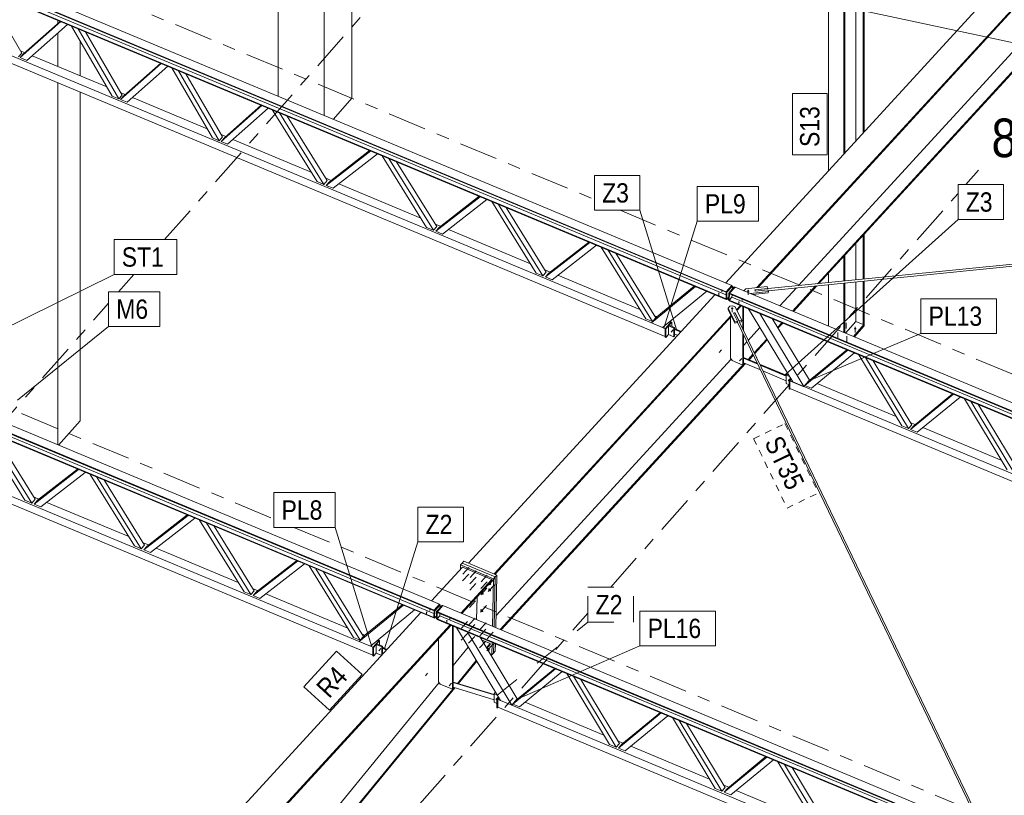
# Model space of a CAD drawing. Header units: millimetres. Extents: x -698 to 216, y -34 to 576.
# Tile 31 of 88: x -510 to -434, y 430 to 490. Entities that reach past the tile are written whole.
import ezdxf

# ---------------------------------------------------------------- set-up
doc = ezdxf.new("R2010")
doc.units = ezdxf.units.MM
for name, pattern in [('XKITLINE00', [0]), ('XKITLINE02', [4, 2, -2]), ('XKITLINE03', [6, 3, -1, 1, -1]), ('XKITLINE04', [3, 0.5, -0.5, 0.5, -0.5, 0.5, -0.5])]:
    doc.linetypes.add(name, pattern=pattern)
for name, color, linetype, lineweight in [('Element', 2, 'Continuous', 0), ('Spoina', 1, 'Continuous', 0), ('Znak elementu', 2, 'Continuous', 0), ('Śruba', 3, 'Continuous', 0)]:
    doc.layers.add(name, color=color, linetype=linetype, lineweight=lineweight)
doc.styles.add('ARIAL', font='ARIAL.TTF')

msp = doc.modelspace()

# ---------------------------------------------------------------- hatches: boundary and pattern name
at = {"layer": 'Śruba'}
for points in [[(-456.052, 468.972), (-456.063, 468.975), (-456.073, 468.979), (-456.082, 468.984), (-456.089, 468.99), (-456.094, 468.997), (-456.097, 469.004), (-456.098, 469.012), (-456.097, 469.019), (-456.093, 469.027), (-456.088, 469.033), (-456.08, 469.039), (-456.071, 469.044), (-456.061, 469.047), (-456.05, 469.049), (-456.039, 469.049), (-456.027, 469.048), (-456.017, 469.046), (-456.007, 469.042), (-455.998, 469.037), (-455.991, 469.031), (-455.985, 469.024), (-455.982, 469.017), (-455.981, 469.009), (-455.983, 469.002), (-455.986, 468.994), (-455.992, 468.988), (-455.999, 468.982), (-456.008, 468.977), (-456.018, 468.974), (-456.029, 468.972), (-456.041, 468.971)], [(-453.768, 469.166), (-453.777, 469.167), (-453.786, 469.169), (-453.794, 469.171), (-453.802, 469.174), (-453.81, 469.177), (-453.817, 469.181), (-453.824, 469.185), (-453.83, 469.189), (-453.835, 469.194), (-453.839, 469.2), (-453.843, 469.205), (-453.846, 469.211), (-453.848, 469.217), (-453.849, 469.223), (-453.85, 469.229), (-453.849, 469.235), (-453.848, 469.241), (-453.845, 469.246), (-453.842, 469.252), (-453.838, 469.257), (-453.833, 469.262), (-453.828, 469.267), (-453.822, 469.271), (-453.815, 469.275), (-453.808, 469.279), (-453.8, 469.282), (-453.792, 469.284), (-453.783, 469.286), (-453.775, 469.287), (-453.766, 469.288), (-453.757, 469.288), (-453.748, 469.288), (-453.739, 469.286), (-453.73, 469.285), (-453.722, 469.283), (-453.714, 469.28), (-453.706, 469.277), (-453.699, 469.273), (-453.692, 469.269), (-453.686, 469.264), (-453.681, 469.259), (-453.677, 469.254), (-453.673, 469.248), (-453.67, 469.243), (-453.668, 469.237), (-453.667, 469.231), (-453.666, 469.225), (-453.667, 469.219), (-453.668, 469.213), (-453.671, 469.207), (-453.674, 469.201), (-453.678, 469.196), (-453.683, 469.191), (-453.688, 469.186), (-453.694, 469.182), (-453.701, 469.178), (-453.708, 469.175), (-453.716, 469.172), (-453.724, 469.169), (-453.733, 469.168), (-453.741, 469.166), (-453.75, 469.166), (-453.759, 469.165)], [(-454.485, 468.318), (-454.495, 468.32), (-454.505, 468.324), (-454.514, 468.329), (-454.521, 468.335), (-454.527, 468.342), (-454.53, 468.349), (-454.531, 468.357), (-454.529, 468.365), (-454.526, 468.372), (-454.52, 468.379), (-454.513, 468.384), (-454.504, 468.389), (-454.494, 468.392), (-454.483, 468.394), (-454.471, 468.395), (-454.46, 468.394), (-454.449, 468.391), (-454.439, 468.388), (-454.43, 468.382), (-454.423, 468.376), (-454.418, 468.37), (-454.415, 468.362), (-454.414, 468.355), (-454.415, 468.347), (-454.419, 468.34), (-454.424, 468.333), (-454.432, 468.327), (-454.441, 468.323), (-454.451, 468.319), (-454.462, 468.317), (-454.473, 468.317)], [(-455.01, 467.817), (-455.019, 467.818), (-455.028, 467.82), (-455.036, 467.822), (-455.045, 467.825), (-455.052, 467.828), (-455.059, 467.832), (-455.066, 467.836), (-455.072, 467.841), (-455.077, 467.846), (-455.082, 467.851), (-455.085, 467.857), (-455.088, 467.862), (-455.09, 467.868), (-455.091, 467.874), (-455.092, 467.88), (-455.091, 467.886), (-455.09, 467.892), (-455.087, 467.898), (-455.084, 467.904), (-455.08, 467.909), (-455.076, 467.914), (-455.07, 467.919), (-455.064, 467.923), (-455.057, 467.927), (-455.05, 467.93), (-455.042, 467.933), (-455.034, 467.936), (-455.025, 467.937), (-455.017, 467.939), (-455.008, 467.939), (-454.999, 467.939), (-454.99, 467.939), (-454.981, 467.938), (-454.972, 467.936), (-454.964, 467.934), (-454.956, 467.931), (-454.948, 467.928), (-454.941, 467.924), (-454.934, 467.92), (-454.928, 467.916), (-454.923, 467.911), (-454.919, 467.905), (-454.915, 467.9), (-454.912, 467.894), (-454.91, 467.888), (-454.909, 467.882), (-454.909, 467.876), (-454.909, 467.87), (-454.911, 467.864), (-454.913, 467.858), (-454.916, 467.853), (-454.92, 467.848), (-454.925, 467.842), (-454.93, 467.838), (-454.936, 467.833), (-454.943, 467.83), (-454.95, 467.826), (-454.958, 467.823), (-454.966, 467.821), (-454.975, 467.819), (-454.984, 467.818), (-454.993, 467.817), (-455.002, 467.817)], [(-459.674, 466.105), (-459.667, 466.097), (-459.662, 466.087), (-459.658, 466.078), (-459.657, 466.069), (-459.657, 466.061), (-459.659, 466.054), (-459.662, 466.048), (-459.668, 466.043), (-459.675, 466.04), (-459.683, 466.039), (-459.692, 466.04), (-459.702, 466.042), (-459.712, 466.046), (-459.721, 466.052), (-459.73, 466.059), (-459.738, 466.067), (-459.745, 466.076), (-459.75, 466.085), (-459.754, 466.094), (-459.756, 466.103), (-459.756, 466.112), (-459.754, 466.119), (-459.75, 466.125), (-459.744, 466.129), (-459.738, 466.132), (-459.729, 466.133), (-459.72, 466.133), (-459.711, 466.13), (-459.701, 466.126), (-459.691, 466.12), (-459.682, 466.113)], [(-445.45, 466.233), (-445.459, 466.234), (-445.467, 466.236), (-445.476, 466.238), (-445.484, 466.241), (-445.492, 466.244), (-445.499, 466.247), (-445.506, 466.252), (-445.512, 466.256), (-445.517, 466.261), (-445.522, 466.267), (-445.526, 466.272), (-445.529, 466.278), (-445.531, 466.284), (-445.532, 466.29), (-445.533, 466.296), (-445.532, 466.302), (-445.531, 466.309), (-445.529, 466.315), (-445.526, 466.32), (-445.522, 466.326), (-445.517, 466.331), (-445.512, 466.336), (-445.506, 466.341), (-445.499, 466.345), (-445.492, 466.349), (-445.484, 466.352), (-445.476, 466.355), (-445.467, 466.357), (-445.459, 466.358), (-445.45, 466.359), (-445.441, 466.359), (-445.432, 466.359), (-445.423, 466.358), (-445.414, 466.357), (-445.406, 466.355), (-445.398, 466.352), (-445.39, 466.349), (-445.383, 466.345), (-445.376, 466.341), (-445.37, 466.336), (-445.365, 466.331), (-445.36, 466.326), (-445.356, 466.32), (-445.353, 466.315), (-445.351, 466.309), (-445.35, 466.302), (-445.349, 466.296), (-445.35, 466.29), (-445.351, 466.284), (-445.353, 466.278), (-445.356, 466.272), (-445.36, 466.267), (-445.365, 466.261), (-445.37, 466.256), (-445.376, 466.252), (-445.383, 466.247), (-445.39, 466.244), (-445.398, 466.241), (-445.406, 466.238), (-445.414, 466.236), (-445.423, 466.234), (-445.432, 466.233), (-445.441, 466.233)], [(-454.349, 463.877), (-454.342, 463.868), (-454.337, 463.859), (-454.333, 463.849), (-454.331, 463.841), (-454.331, 463.832), (-454.333, 463.825), (-454.337, 463.819), (-454.343, 463.814), (-454.35, 463.812), (-454.358, 463.81), (-454.367, 463.811), (-454.376, 463.814), (-454.386, 463.818), (-454.396, 463.823), (-454.405, 463.83), (-454.413, 463.838), (-454.42, 463.847), (-454.425, 463.856), (-454.429, 463.866), (-454.431, 463.875), (-454.43, 463.883), (-454.428, 463.89), (-454.425, 463.896), (-454.419, 463.901), (-454.412, 463.904), (-454.404, 463.905), (-454.395, 463.904), (-454.385, 463.902), (-454.376, 463.897), (-454.366, 463.892), (-454.357, 463.885)], [(-450.585, 462.309), (-450.578, 462.3), (-450.573, 462.291), (-450.569, 462.282), (-450.568, 462.273), (-450.568, 462.265), (-450.57, 462.257), (-450.574, 462.251), (-450.579, 462.247), (-450.586, 462.244), (-450.594, 462.243), (-450.603, 462.243), (-450.613, 462.246), (-450.623, 462.25), (-450.632, 462.256), (-450.641, 462.263), (-450.649, 462.271), (-450.656, 462.28), (-450.662, 462.289), (-450.665, 462.298), (-450.667, 462.307), (-450.667, 462.315), (-450.665, 462.322), (-450.661, 462.328), (-450.656, 462.333), (-450.649, 462.336), (-450.64, 462.337), (-450.631, 462.336), (-450.622, 462.334), (-450.612, 462.33), (-450.602, 462.324), (-450.593, 462.317)], [(-473.778, 446.06), (-473.769, 446.05), (-473.761, 446.04), (-473.754, 446.029), (-473.748, 446.019), (-473.742, 446.008), (-473.738, 445.997), (-473.735, 445.987), (-473.732, 445.976), (-473.731, 445.966), (-473.731, 445.956), (-473.732, 445.947), (-473.734, 445.938), (-473.737, 445.93), (-473.742, 445.922), (-473.747, 445.916), (-473.753, 445.91), (-473.76, 445.905), (-473.768, 445.901), (-473.776, 445.898), (-473.786, 445.896), (-473.795, 445.896), (-473.806, 445.896), (-473.816, 445.897), (-473.827, 445.9), (-473.839, 445.903), (-473.85, 445.908), (-473.861, 445.913), (-473.872, 445.919), (-473.883, 445.926), (-473.893, 445.934), (-473.903, 445.943), (-473.912, 445.952), (-473.921, 445.961), (-473.929, 445.972), (-473.936, 445.982), (-473.942, 445.993), (-473.948, 446.003), (-473.952, 446.014), (-473.955, 446.025), (-473.958, 446.035), (-473.959, 446.046), (-473.959, 446.055), (-473.958, 446.065), (-473.956, 446.074), (-473.953, 446.082), (-473.949, 446.089), (-473.943, 446.096), (-473.937, 446.102), (-473.93, 446.106), (-473.922, 446.11), (-473.914, 446.113), (-473.905, 446.115), (-473.895, 446.116), (-473.884, 446.115), (-473.874, 446.114), (-473.863, 446.112), (-473.852, 446.108), (-473.84, 446.104), (-473.829, 446.098), (-473.818, 446.092), (-473.808, 446.085), (-473.797, 446.077), (-473.787, 446.069)], [(-473.767, 446.555), (-473.758, 446.546), (-473.75, 446.535), (-473.743, 446.525), (-473.737, 446.514), (-473.732, 446.504), (-473.727, 446.493), (-473.724, 446.482), (-473.722, 446.472), (-473.72, 446.461), (-473.72, 446.452), (-473.721, 446.442), (-473.723, 446.433), (-473.727, 446.425), (-473.731, 446.418), (-473.736, 446.411), (-473.742, 446.405), (-473.749, 446.401), (-473.757, 446.397), (-473.766, 446.394), (-473.775, 446.392), (-473.785, 446.391), (-473.795, 446.392), (-473.806, 446.393), (-473.817, 446.395), (-473.828, 446.399), (-473.839, 446.403), (-473.85, 446.409), (-473.861, 446.415), (-473.872, 446.422), (-473.882, 446.43), (-473.892, 446.438), (-473.901, 446.447), (-473.91, 446.457), (-473.918, 446.467), (-473.925, 446.478), (-473.932, 446.488), (-473.937, 446.499), (-473.941, 446.51), (-473.945, 446.52), (-473.947, 446.531), (-473.948, 446.541), (-473.948, 446.551), (-473.947, 446.56), (-473.945, 446.569), (-473.942, 446.577), (-473.938, 446.585), (-473.933, 446.591), (-473.926, 446.597), (-473.919, 446.602), (-473.912, 446.606), (-473.903, 446.609), (-473.894, 446.61), (-473.884, 446.611), (-473.874, 446.611), (-473.863, 446.61), (-473.852, 446.607), (-473.841, 446.604), (-473.83, 446.599), (-473.818, 446.594), (-473.808, 446.588), (-473.797, 446.581), (-473.786, 446.573), (-473.776, 446.564)], [(-474.359, 445.802), (-474.35, 445.792), (-474.342, 445.782), (-474.335, 445.772), (-474.329, 445.761), (-474.323, 445.75), (-474.319, 445.74), (-474.316, 445.729), (-474.313, 445.718), (-474.312, 445.708), (-474.312, 445.698), (-474.313, 445.689), (-474.315, 445.68), (-474.318, 445.672), (-474.322, 445.665), (-474.328, 445.658), (-474.334, 445.652), (-474.341, 445.647), (-474.349, 445.644), (-474.357, 445.641), (-474.366, 445.639), (-474.376, 445.638), (-474.387, 445.638), (-474.397, 445.64), (-474.408, 445.642), (-474.419, 445.646), (-474.431, 445.65), (-474.442, 445.655), (-474.453, 445.662), (-474.463, 445.669), (-474.474, 445.677), (-474.484, 445.685), (-474.493, 445.694), (-474.502, 445.704), (-474.51, 445.714), (-474.517, 445.724), (-474.523, 445.735), (-474.529, 445.746), (-474.533, 445.757), (-474.536, 445.767), (-474.538, 445.778), (-474.54, 445.788), (-474.54, 445.798), (-474.539, 445.807), (-474.537, 445.816), (-474.534, 445.824), (-474.529, 445.832), (-474.524, 445.838), (-474.518, 445.844), (-474.511, 445.849), (-474.503, 445.853), (-474.495, 445.855), (-474.485, 445.857), (-474.475, 445.858), (-474.465, 445.858), (-474.454, 445.856), (-474.444, 445.854), (-474.432, 445.851), (-474.421, 445.846), (-474.41, 445.841), (-474.399, 445.835), (-474.388, 445.828), (-474.378, 445.82), (-474.368, 445.811)], [(-474.388, 444.451), (-474.379, 444.442), (-474.372, 444.432), (-474.364, 444.421), (-474.358, 444.411), (-474.353, 444.4), (-474.348, 444.389), (-474.345, 444.378), (-474.343, 444.368), (-474.342, 444.358), (-474.341, 444.348), (-474.342, 444.338), (-474.345, 444.33), (-474.348, 444.321), (-474.352, 444.314), (-474.357, 444.307), (-474.363, 444.302), (-474.37, 444.297), (-474.378, 444.293), (-474.387, 444.29), (-474.396, 444.288), (-474.406, 444.288), (-474.416, 444.288), (-474.427, 444.289), (-474.438, 444.292), (-474.449, 444.295), (-474.46, 444.3), (-474.471, 444.305), (-474.482, 444.311), (-474.493, 444.318), (-474.503, 444.326), (-474.513, 444.335), (-474.522, 444.344), (-474.531, 444.353), (-474.539, 444.363), (-474.546, 444.374), (-474.553, 444.384), (-474.558, 444.395), (-474.562, 444.406), (-474.566, 444.417), (-474.568, 444.427), (-474.569, 444.437), (-474.569, 444.447), (-474.568, 444.457), (-474.566, 444.466), (-474.563, 444.474), (-474.559, 444.481), (-474.554, 444.488), (-474.547, 444.493), (-474.54, 444.498), (-474.533, 444.502), (-474.524, 444.505), (-474.515, 444.507), (-474.505, 444.508), (-474.495, 444.507), (-474.484, 444.506), (-474.473, 444.503), (-474.462, 444.5), (-474.451, 444.496), (-474.44, 444.49), (-474.429, 444.484), (-474.418, 444.477), (-474.407, 444.469), (-474.398, 444.461)], [(-478.748, 444.212), (-478.759, 444.215), (-478.769, 444.218), (-478.778, 444.223), (-478.785, 444.23), (-478.79, 444.236), (-478.793, 444.244), (-478.794, 444.251), (-478.793, 444.259), (-478.79, 444.266), (-478.784, 444.273), (-478.777, 444.279), (-478.768, 444.283), (-478.758, 444.287), (-478.747, 444.289), (-478.735, 444.289), (-478.724, 444.288), (-478.713, 444.286), (-478.703, 444.282), (-478.694, 444.277), (-478.687, 444.271), (-478.682, 444.264), (-478.679, 444.256), (-478.678, 444.249), (-478.679, 444.241), (-478.682, 444.234), (-478.688, 444.227), (-478.695, 444.222), (-478.704, 444.217), (-478.714, 444.214), (-478.725, 444.212), (-478.737, 444.211)], [(-477.181, 443.557), (-477.192, 443.56), (-477.202, 443.564), (-477.21, 443.569), (-477.218, 443.575), (-477.223, 443.582), (-477.226, 443.589), (-477.227, 443.597), (-477.226, 443.604), (-477.222, 443.612), (-477.217, 443.618), (-477.209, 443.624), (-477.2, 443.629), (-477.19, 443.632), (-477.179, 443.634), (-477.168, 443.634), (-477.156, 443.633), (-477.146, 443.631), (-477.136, 443.627), (-477.127, 443.622), (-477.12, 443.616), (-477.114, 443.609), (-477.111, 443.602), (-477.11, 443.594), (-477.112, 443.587), (-477.115, 443.579), (-477.121, 443.573), (-477.128, 443.567), (-477.137, 443.562), (-477.147, 443.559), (-477.158, 443.557), (-477.169, 443.556)], [(-473.879, 441.438), (-473.87, 441.428), (-473.862, 441.418), (-473.855, 441.408), (-473.849, 441.397), (-473.843, 441.386), (-473.839, 441.376), (-473.836, 441.365), (-473.833, 441.354), (-473.832, 441.344), (-473.832, 441.334), (-473.833, 441.325), (-473.835, 441.316), (-473.838, 441.308), (-473.843, 441.301), (-473.848, 441.294), (-473.854, 441.288), (-473.861, 441.283), (-473.869, 441.28), (-473.877, 441.277), (-473.887, 441.275), (-473.896, 441.274), (-473.907, 441.274), (-473.917, 441.276), (-473.928, 441.278), (-473.939, 441.282), (-473.951, 441.286), (-473.962, 441.291), (-473.973, 441.298), (-473.983, 441.305), (-473.994, 441.312), (-474.004, 441.321), (-474.013, 441.33), (-474.022, 441.34), (-474.03, 441.35), (-474.037, 441.36), (-474.043, 441.371), (-474.049, 441.382), (-474.053, 441.392), (-474.056, 441.403), (-474.059, 441.414), (-474.06, 441.424), (-474.06, 441.434), (-474.059, 441.443), (-474.057, 441.452), (-474.054, 441.46), (-474.049, 441.468), (-474.044, 441.474), (-474.038, 441.48), (-474.031, 441.485), (-474.023, 441.489), (-474.015, 441.491), (-474.005, 441.493), (-473.996, 441.494), (-473.985, 441.494), (-473.975, 441.492), (-473.964, 441.49), (-473.953, 441.487), (-473.941, 441.482), (-473.93, 441.477), (-473.919, 441.471), (-473.908, 441.463), (-473.898, 441.456), (-473.888, 441.447)], [(-482.371, 441.345), (-482.364, 441.336), (-482.358, 441.327), (-482.355, 441.318), (-482.353, 441.309), (-482.353, 441.301), (-482.355, 441.293), (-482.359, 441.287), (-482.364, 441.283), (-482.371, 441.28), (-482.379, 441.279), (-482.389, 441.279), (-482.398, 441.282), (-482.408, 441.286), (-482.417, 441.292), (-482.426, 441.299), (-482.435, 441.307), (-482.441, 441.316), (-482.447, 441.325), (-482.45, 441.334), (-482.452, 441.343), (-482.452, 441.351), (-482.45, 441.358), (-482.446, 441.365), (-482.441, 441.369), (-482.434, 441.372), (-482.426, 441.373), (-482.417, 441.372), (-482.407, 441.37), (-482.397, 441.366), (-482.388, 441.36), (-482.379, 441.353)], [(-476.903, 438.64), (-476.896, 438.631), (-476.891, 438.622), (-476.887, 438.612), (-476.885, 438.604), (-476.885, 438.595), (-476.887, 438.588), (-476.891, 438.582), (-476.896, 438.577), (-476.903, 438.575), (-476.912, 438.573), (-476.921, 438.574), (-476.93, 438.577), (-476.94, 438.581), (-476.95, 438.586), (-476.959, 438.593), (-476.967, 438.601), (-476.974, 438.61), (-476.979, 438.619), (-476.983, 438.629), (-476.984, 438.638), (-476.984, 438.646), (-476.982, 438.653), (-476.979, 438.659), (-476.973, 438.664), (-476.966, 438.667), (-476.958, 438.668), (-476.949, 438.667), (-476.939, 438.665), (-476.929, 438.66), (-476.92, 438.655), (-476.911, 438.648)], [(-473.282, 437.549), (-473.275, 437.54), (-473.269, 437.531), (-473.266, 437.521), (-473.264, 437.512), (-473.264, 437.504), (-473.266, 437.497), (-473.27, 437.491), (-473.275, 437.486), (-473.282, 437.483), (-473.291, 437.482), (-473.3, 437.483), (-473.309, 437.485), (-473.319, 437.49), (-473.329, 437.495), (-473.338, 437.502), (-473.346, 437.51), (-473.353, 437.519), (-473.358, 437.528), (-473.362, 437.538), (-473.363, 437.546), (-473.363, 437.555), (-473.361, 437.562), (-473.357, 437.568), (-473.352, 437.573), (-473.345, 437.576), (-473.337, 437.577), (-473.328, 437.576), (-473.318, 437.573), (-473.308, 437.569), (-473.299, 437.564), (-473.29, 437.557)]]:
    msp.add_hatch(color=256, dxfattribs=at).paths.add_polyline_path(points, flags=17)

# ---------------------------------------------------------------- linework, layer by layer
at = {"layer": 'Element', "linetype": 'XKITLINE00', "lineweight": 0}
for p, q in [((-490.272, 484.368), (-490.272, 512.48)), ((-486.71, 482.88), (-486.71, 510.993)), ((-484.548, 484.209), (-484.548, 510.09)), ((-532.211, 501.184), (-455.468, 469.129)), ((-532.21, 501.234), (-455.467, 469.178)), ((-531.778, 501.705), (-455.035, 469.649)), ((-532.222, 500.689), (-455.479, 468.633)), ((-531.075, 500.519), (-455.473, 468.94)), ((-531.24, 500.228), (-455.48, 468.583)), ((-447.527, 478.566), (-447.527, 494.626)), ((-527.069, 493.626), (-460.21, 465.699)), ((-525.974, 493.773), (-461.274, 466.748)), ((-455.519, 469.852), (-433.654, 493.691)), ((-446.315, 479.886), (-446.315, 494.12)), ((-446.261, 479.946), (-446.261, 494.097)), ((-445.391, 480.894), (-445.391, 493.734)), ((-444.814, 481.523), (-444.814, 493.493)), ((-444.759, 481.583), (-444.759, 493.47)), ((-453.091, 469.492), (-431.659, 492.858)), ((-452.993, 469.501), (-431.595, 492.831)), ((-513.051, 492.631), (-510.199, 487.721)), ((-510.312, 487.365), (-507.151, 490.167)), ((-510.053, 487.66), (-507.201, 490.187)), ((-506.641, 489.954), (-509.802, 487.152)), ((-507.397, 490.014), (-507.397, 490.269)), ((-503.169, 484.382), (-506.33, 489.824)), ((-502.659, 484.169), (-505.82, 489.611)), ((-507.397, 486.685), (-507.397, 489.284)), ((-505.252, 489.373), (-502.4, 484.463)), ((-505.667, 485.962), (-505.667, 488.683)), ((-449.849, 469.651), (-432.39, 488.69)), ((-448.362, 469.801), (-431.341, 488.361)), ((-448.265, 469.811), (-431.277, 488.335)), ((-510.199, 487.721), (-510.458, 487.426)), ((-510.312, 487.365), (-510.053, 487.66)), ((-509.802, 487.152), (-510.312, 487.365)), ((-510.302, 487.898), (-509.95, 487.751)), ((-509.39, 487.517), (-503.581, 485.091)), ((-502.513, 484.108), (-499.352, 486.909)), ((-502.254, 484.402), (-499.402, 486.93)), ((-498.842, 486.696), (-502.003, 483.895)), ((-495.37, 481.124), (-498.531, 486.566)), ((-494.86, 480.911), (-498.021, 486.353)), ((-497.453, 486.116), (-494.601, 481.205)), ((-507.397, 457.28), (-507.397, 485.409)), ((-505.667, 459.146), (-505.667, 484.687)), ((-502.659, 484.169), (-503.169, 484.382)), ((-502.4, 484.463), (-502.659, 484.169)), ((-502.513, 484.108), (-502.254, 484.402)), ((-502.503, 484.641), (-502.15, 484.493)), ((-501.591, 484.26), (-495.782, 481.833)), ((-502.003, 483.895), (-502.513, 484.108)), ((-494.714, 480.85), (-491.553, 483.651)), ((-494.454, 481.144), (-491.602, 483.672)), ((-485.986, 482.578), (-484.548, 484.209)), ((-491.043, 483.438), (-494.204, 480.637)), ((-487.252, 477.733), (-490.701, 483.295)), ((-486.728, 477.514), (-490.177, 483.076)), ((-489.581, 482.827), (-486.469, 477.808)), ((-494.601, 481.205), (-494.86, 480.911)), ((-494.704, 481.383), (-494.351, 481.236)), ((-494.86, 480.911), (-495.37, 481.124)), ((-494.714, 480.85), (-494.454, 481.144)), ((-494.204, 480.637), (-494.714, 480.85)), ((-493.792, 481.002), (-487.702, 478.458)), ((-486.536, 477.434), (-483.087, 480.115)), ((-486.277, 477.728), (-483.165, 480.147)), ((-482.563, 479.896), (-486.012, 477.215)), ((-478.742, 474.178), (-482.191, 479.741)), ((-478.217, 473.959), (-481.667, 479.522)), ((-481.07, 479.272), (-477.958, 474.254)), ((-486.728, 477.514), (-487.252, 477.733)), ((-486.469, 477.808), (-486.728, 477.514)), ((-486.581, 477.99), (-486.164, 477.816)), ((-486.536, 477.434), (-486.277, 477.728)), ((-486.012, 477.215), (-486.536, 477.434)), ((-485.562, 477.564), (-479.191, 474.903)), ((-554.474, 476.945), (-477.732, 444.889)), ((-477.766, 474.173), (-474.654, 476.592)), ((-554.918, 475.928), (-478.176, 443.873)), ((-554.907, 476.424), (-478.165, 444.368)), ((-554.906, 476.474), (-478.164, 444.418)), ((-478.026, 473.879), (-474.577, 476.56)), ((-474.052, 476.341), (-477.501, 473.66)), ((-470.231, 470.624), (-473.68, 476.186)), ((-469.707, 470.405), (-473.156, 475.967)), ((-553.936, 475.468), (-478.177, 443.823)), ((-553.772, 475.759), (-478.169, 444.179)), ((-472.56, 475.718), (-469.448, 470.699)), ((-453.23, 469.312), (-391.429, 475.523)), ((-452.206, 469.252), (-392.396, 475.264)), ((-478.071, 474.435), (-477.654, 474.261)), ((-478.217, 473.959), (-478.742, 474.178)), ((-477.958, 474.254), (-478.217, 473.959)), ((-478.026, 473.879), (-477.766, 474.173)), ((-477.501, 473.66), (-478.026, 473.879)), ((-477.052, 474.01), (-470.681, 471.348)), ((-444.814, 470.158), (-444.814, 473.573)), ((-444.759, 470.163), (-444.759, 473.633)), ((-469.515, 470.324), (-466.066, 473.005)), ((-469.256, 470.619), (-466.144, 473.038)), ((-465.542, 472.786), (-468.991, 470.105)), ((-445.391, 470.1), (-445.391, 472.944)), ((-461.721, 467.069), (-465.17, 472.631)), ((-461.197, 466.85), (-464.646, 472.412)), ((-464.05, 472.163), (-460.938, 467.144)), ((-446.261, 470.012), (-446.261, 471.996)), ((-446.315, 470.007), (-446.315, 471.936)), ((-469.707, 470.405), (-470.231, 470.624)), ((-469.448, 470.699), (-469.707, 470.405)), ((-469.56, 470.88), (-469.143, 470.706)), ((-469.515, 470.324), (-469.256, 470.619)), ((-468.542, 470.455), (-462.171, 467.794)), ((-447.527, 469.885), (-447.527, 470.616)), ((-468.991, 470.105), (-469.515, 470.324)), ((-447.527, 466.513), (-447.527, 469.722)), ((-446.315, 466.007), (-446.315, 469.844)), ((-446.261, 465.984), (-446.261, 469.85)), ((-445.391, 466.861), (-445.391, 469.937)), ((-444.814, 466.62), (-444.814, 469.995)), ((-444.759, 466.682), (-444.759, 470)), ((-548.67, 469.013), (-483.97, 441.988)), ((-475.486, 448.083), (-456.35, 468.947)), ((-457.842, 469.57), (-461.274, 466.748)), ((-460.842, 467.238), (-457.95, 469.615)), ((-456.978, 469.209), (-460.411, 466.387)), ((-457.842, 469.57), (-456.978, 469.209)), ((-457.842, 469.57), (-457.842, 469.57)), ((-456.978, 469.209), (-456.978, 469.209)), ((-455.48, 468.602), (-455.468, 469.16)), ((-455.468, 469.16), (-455.036, 469.631)), ((-455.468, 469.129), (-455.467, 469.178)), ((-455.411, 469.136), (-455.468, 469.16)), ((-455.467, 469.178), (-455.035, 469.649)), ((-455.423, 468.578), (-455.411, 469.136)), ((-454.979, 469.607), (-455.411, 469.136)), ((-455.28, 468.519), (-455.268, 469.076)), ((-455.268, 469.076), (-454.836, 469.548)), ((-455.268, 469.076), (-455.211, 469.053)), ((-455.223, 468.495), (-455.211, 469.053)), ((-455.212, 469.022), (-455.211, 469.053)), ((-455.212, 469.022), (-369.977, 433.419)), ((-455.211, 469.071), (-454.779, 469.542)), ((-455.211, 469.071), (-369.976, 433.468)), ((-455.211, 469.053), (-455.211, 469.071)), ((-455.035, 469.649), (-455.036, 469.631)), ((-455.036, 469.631), (-454.979, 469.607)), ((-455.013, 468.939), (-455.018, 468.75)), ((-454.983, 469.387), (-454.979, 469.607)), ((-454.836, 469.548), (-454.791, 469.529)), ((-454.779, 469.542), (-369.544, 433.939)), ((-454.067, 469.245), (-454.066, 469.28)), ((-454.066, 469.28), (-453.93, 469.407)), ((-454.056, 469.241), (-454.066, 469.28)), ((-453.93, 469.407), (-452.286, 469.572)), ((-452.189, 469.187), (-453.59, 469.046)), ((-453.399, 468.966), (-452.192, 469.088)), ((-452.252, 469.435), (-453.238, 469.336)), ((-453.238, 469.336), (-453.21, 469.225)), ((-453.232, 469.311), (-453.23, 469.312)), ((-453.23, 469.312), (-453.223, 469.291)), ((-453.223, 469.291), (-453.217, 469.255)), ((-453.217, 469.255), (-453.216, 469.249)), ((-453.21, 469.225), (-452.224, 469.324)), ((-452.286, 469.572), (-452.252, 469.435)), ((-452.252, 469.41), (-452.252, 469.435)), ((-452.224, 469.324), (-452.189, 469.187)), ((-452.192, 469.088), (-452.189, 469.187)), ((-451.287, 468.084), (-450.014, 469.472)), ((-450.311, 467.676), (-448.527, 469.622)), ((-450.247, 467.649), (-448.429, 469.632)), ((-549.765, 468.866), (-482.906, 440.939)), ((-455.48, 468.583), (-455.479, 468.633)), ((-455.423, 468.578), (-455.48, 468.602)), ((-455.468, 468.597), (-455.48, 468.583)), ((-455.276, 468.739), (-455.423, 468.578)), ((-455.28, 468.519), (-455.223, 468.495)), ((-455.223, 468.526), (-455.224, 468.476)), ((-369.989, 432.874), (-455.224, 468.476)), ((-455.018, 468.75), (-455.223, 468.526)), ((-369.988, 432.923), (-455.223, 468.526)), ((-455.018, 468.75), (-412.54, 451.007)), ((-455.302, 467.806), (-455.3, 467.905)), ((-455.302, 467.806), (-454.789, 466.739)), ((-455.3, 467.905), (-455.193, 468.044)), ((-454.786, 466.838), (-455.3, 467.905)), ((-455.193, 468.044), (-454.987, 468.086)), ((-454.987, 468.086), (-454.777, 468.012)), ((-454.77, 467.545), (-454.897, 467.519)), ((-454.897, 467.519), (-454.588, 466.879)), ((-454.866, 467.511), (-454.884, 467.493)), ((-454.835, 467.525), (-454.866, 467.511)), ((-454.803, 467.526), (-454.835, 467.525)), ((-454.78, 467.513), (-454.803, 467.526)), ((-435.466, 427.421), (-454.78, 467.513)), ((-454.777, 468.012), (-454.263, 466.945)), ((-454.771, 467.494), (-454.77, 467.545)), ((-454.461, 466.905), (-454.77, 467.545)), ((-454.664, 467.776), (-454.355, 468.113)), ((-454.633, 467.713), (-454.291, 468.087)), ((-454.167, 466.241), (-454.167, 468.035)), ((-454.115, 466.134), (-454.115, 468.013)), ((-450.294, 462.162), (-453.724, 467.85)), ((-449.431, 461.801), (-452.861, 467.489)), ((-473.492, 447.249), (-455.073, 467.33)), ((-473.427, 447.223), (-455.043, 467.266)), ((-461.197, 466.85), (-461.721, 467.069)), ((-461.274, 466.748), (-460.842, 467.238)), ((-460.411, 466.387), (-461.274, 466.748)), ((-460.938, 467.144), (-461.197, 466.85)), ((-461.05, 467.326), (-460.841, 467.238)), ((-460.21, 466.3), (-459.735, 466.84)), ((-460.167, 466.283), (-459.692, 466.822)), ((-459.869, 466.832), (-459.776, 466.793)), ((-459.692, 466.822), (-459.735, 466.84)), ((-459.692, 466.493), (-459.692, 466.822)), ((-455.143, 467.157), (-455.143, 464.002)), ((-454.789, 466.739), (-454.786, 466.838)), ((-454.789, 466.739), (-454.59, 466.779)), ((-454.588, 466.879), (-454.786, 466.838)), ((-454.59, 466.779), (-454.588, 466.879)), ((-435.907, 428.034), (-454.59, 466.817)), ((-454.463, 466.855), (-454.461, 466.905)), ((-454.263, 466.945), (-454.461, 466.905)), ((-454.441, 466.81), (-454.266, 466.846)), ((-454.266, 466.846), (-454.263, 466.945)), ((-451.888, 467.083), (-448.998, 462.291)), ((-451.478, 466.404), (-451.141, 466.771)), ((-451.443, 466.345), (-451.077, 466.744)), ((-446.19, 465.955), (-445.391, 466.861)), ((-445.577, 465.699), (-444.745, 466.643)), ((-445.391, 466.861), (-444.814, 466.62)), ((-444.814, 466.62), (-444.759, 466.682)), ((-444.781, 466.658), (-444.745, 466.643)), ((-444.745, 466.643), (-444.745, 466.522)), ((-460.41, 466.387), (-460.208, 466.303)), ((-460.167, 466.283), (-460.21, 466.3)), ((-460.21, 465.636), (-460.21, 466.3)), ((-460.167, 465.618), (-460.167, 466.283)), ((-459.904, 466.582), (-459.956, 466.523)), ((-459.956, 465.858), (-459.956, 466.523)), ((-459.956, 466.523), (-459.528, 466.344)), ((-459.476, 466.403), (-459.904, 466.582)), ((-459.476, 466.403), (-459.528, 466.344)), ((-459.528, 466.344), (-459.528, 465.679)), ((-459.476, 465.738), (-459.476, 466.403)), ((-459.476, 466.31), (-458.964, 466.096)), ((-459.476, 466.272), (-458.989, 466.069)), ((-459.476, 466.252), (-459.003, 466.054)), ((-459.476, 465.889), (-459.243, 465.792)), ((-454.167, 463.474), (-454.167, 465.94)), ((-453.757, 465.39), (-452.842, 466.388)), ((-445.5, 465.666), (-444.745, 466.522)), ((-460.21, 465.636), (-460.167, 465.618)), ((-460.167, 465.618), (-459.956, 465.858)), ((-459.528, 465.679), (-459.956, 465.858)), ((-459.476, 465.738), (-459.528, 465.679)), ((-454.115, 463.532), (-454.115, 465.833)), ((-454.115, 465), (-453.852, 465.287)), ((-453.292, 464.425), (-452.307, 465.5)), ((-453.262, 464.362), (-452.272, 465.442)), ((-449.344, 461.899), (-446.02, 464.632)), ((-449.085, 462.193), (-446.085, 464.659)), ((-445.502, 464.416), (-448.826, 461.683)), ((-473.348, 444.029), (-455.091, 463.936)), ((-473.015, 442.919), (-454.034, 463.616)), ((-472.951, 442.892), (-453.97, 463.589)), ((-455.143, 464.002), (-455.001, 463.822)), ((-455.001, 463.822), (-454.167, 463.474)), ((-454.115, 464.071), (-453.053, 463.627)), ((-454.115, 464.033), (-453.03, 463.58)), ((-454.115, 464.013), (-453.018, 463.554)), ((-454.115, 463.65), (-452.799, 463.1)), ((-453.755, 463.92), (-453.387, 464.322)), ((-453.691, 463.894), (-453.357, 464.258)), ((-441.832, 458.761), (-445.156, 464.271)), ((-441.314, 458.545), (-444.638, 464.055)), ((-444.054, 463.811), (-441.054, 458.839)), ((-454.167, 463.474), (-454.115, 463.532)), ((-452.871, 463.551), (-450.795, 462.684)), ((-452.848, 463.504), (-450.795, 462.646)), ((-452.836, 463.479), (-450.795, 462.626)), ((-452.618, 463.024), (-450.795, 462.263)), ((-450.795, 462.697), (-450.744, 462.756)), ((-450.556, 462.597), (-450.795, 462.697)), ((-450.795, 462.697), (-450.795, 462.032)), ((-450.744, 462.756), (-450.621, 462.704)), ((-450.58, 462.278), (-450.451, 462.424)), ((-450.537, 462.26), (-450.58, 462.278)), ((-450.58, 461.613), (-450.58, 462.278)), ((-450.537, 462.26), (-450.428, 462.384)), ((-450.537, 461.595), (-450.537, 462.26)), ((-450.417, 462.366), (-450.515, 462.254)), ((-450.515, 462.254), (-449.486, 461.824)), ((-450.515, 462.254), (-450.515, 461.65)), ((-449.431, 461.801), (-450.294, 462.162)), ((-448.998, 462.291), (-449.431, 461.801)), ((-449.344, 461.899), (-449.085, 462.193)), ((-448.998, 462.291), (-448.976, 462.282)), ((-450.795, 462.032), (-450.58, 461.942)), ((-450.58, 461.613), (-450.537, 461.595)), ((-450.537, 461.595), (-450.496, 461.642)), ((-450.515, 461.65), (-416.63, 447.496)), ((-449.431, 461.801), (-416.23, 447.933)), ((-448.826, 461.683), (-449.344, 461.899)), ((-448.393, 462.039), (-442.265, 459.479)), ((-441.142, 458.473), (-437.818, 461.206)), ((-440.882, 458.767), (-437.883, 461.233)), ((-437.3, 460.989), (-440.624, 458.257)), ((-433.629, 455.335), (-436.953, 460.845)), ((-433.111, 455.119), (-436.435, 460.628)), ((-435.851, 460.384), (-432.852, 455.413)), ((-507.335, 457.255), (-505.667, 459.146)), ((-441.163, 459.019), (-440.774, 458.856)), ((-509.948, 452.973), (-513.398, 458.535)), ((-509.424, 452.754), (-512.873, 458.316)), ((-441.314, 458.545), (-441.832, 458.761)), ((-441.054, 458.839), (-441.314, 458.545)), ((-441.142, 458.473), (-440.882, 458.767)), ((-440.624, 458.257), (-441.142, 458.473)), ((-440.191, 458.613), (-434.062, 456.053)), ((-512.277, 458.067), (-509.165, 453.048)), ((-509.232, 452.674), (-505.783, 455.355)), ((-508.973, 452.968), (-505.861, 455.387)), ((-505.259, 455.136), (-508.708, 452.455)), ((-501.438, 449.418), (-504.887, 454.98)), ((-500.914, 449.199), (-504.363, 454.761)), ((-503.767, 454.512), (-500.654, 449.493)), ((-509.424, 452.754), (-509.948, 452.973)), ((-509.165, 453.048), (-509.424, 452.754)), ((-509.277, 453.23), (-508.86, 453.056)), ((-509.232, 452.674), (-508.973, 452.968)), ((-508.708, 452.455), (-509.232, 452.674)), ((-508.259, 452.804), (-501.887, 450.143)), ((-500.722, 449.119), (-497.273, 451.8)), ((-500.463, 449.413), (-497.351, 451.832)), ((-496.749, 451.581), (-500.198, 448.9)), ((-492.928, 445.863), (-496.377, 451.425)), ((-492.404, 445.644), (-495.853, 451.206)), ((-495.256, 450.957), (-492.144, 445.938)), ((-500.914, 449.199), (-501.438, 449.418)), ((-500.654, 449.493), (-500.914, 449.199)), ((-500.767, 449.675), (-500.35, 449.501)), ((-500.722, 449.119), (-500.463, 449.413)), ((-500.198, 448.9), (-500.722, 449.119)), ((-499.748, 449.249), (-493.377, 446.588)), ((-491.952, 445.858), (-488.84, 448.277)), ((-492.212, 445.564), (-488.763, 448.245)), ((-488.238, 448.026), (-491.687, 445.345)), ((-484.418, 442.309), (-487.866, 447.871)), ((-483.893, 442.09), (-487.342, 447.652)), ((-478.358, 445.151), (-475.964, 447.762)), ((-476.103, 447.949), (-476.111, 447.602)), ((-475.974, 448.091), (-476.103, 447.949)), ((-476.103, 447.949), (-473.538, 446.878)), ((-475.974, 448.091), (-475.844, 448.232)), ((-475.974, 448.091), (-473.409, 447.019)), ((-475.974, 448.091), (-473.409, 447.019)), ((-473.684, 446.81), (-475.964, 447.762)), ((-475.844, 448.232), (-473.279, 447.161)), ((-486.746, 447.403), (-483.634, 442.384)), ((-476.078, 444.199), (-473.684, 446.81)), ((-473.686, 446.711), (-473.684, 446.81)), ((-473.619, 443.172), (-473.538, 446.878)), ((-473.538, 446.878), (-473.409, 447.019)), ((-473.494, 443.119), (-473.409, 447.019)), ((-473.494, 443.119), (-473.409, 447.019)), ((-473.409, 447.019), (-473.279, 447.161)), ((-473.369, 443.067), (-473.279, 447.161)), ((-492.257, 446.12), (-491.84, 445.946)), ((-476.014, 444.172), (-473.686, 446.711)), ((-492.404, 445.644), (-492.928, 445.863)), ((-492.144, 445.938), (-492.404, 445.644)), ((-492.212, 445.564), (-491.952, 445.858)), ((-491.687, 445.345), (-492.212, 445.564)), ((-491.238, 445.695), (-484.867, 443.033)), ((-474.859, 443.689), (-474.82, 445.474)), ((-480.538, 444.809), (-483.97, 441.987)), ((-483.538, 442.478), (-480.647, 444.855)), ((-479.675, 444.449), (-483.107, 441.627)), ((-480.538, 444.809), (-479.675, 444.449)), ((-480.538, 444.809), (-480.538, 444.809)), ((-479.675, 444.449), (-479.675, 444.449)), ((-478.164, 444.418), (-477.732, 444.889)), ((-478.164, 444.399), (-477.732, 444.871)), ((-477.675, 444.847), (-478.107, 444.376)), ((-477.965, 444.316), (-477.532, 444.787)), ((-477.907, 444.311), (-477.475, 444.782)), ((-477.732, 444.889), (-477.732, 444.871)), ((-477.732, 444.871), (-477.675, 444.847)), ((-477.68, 444.627), (-477.675, 444.847)), ((-477.532, 444.787), (-477.487, 444.768)), ((-477.475, 444.782), (-392.24, 409.179)), ((-500.803, 420.676), (-479.188, 444.246)), ((-478.177, 443.823), (-478.176, 443.873)), ((-478.164, 443.837), (-478.177, 443.823)), ((-478.176, 443.842), (-478.164, 444.399)), ((-478.119, 443.818), (-478.176, 443.842)), ((-478.165, 444.368), (-478.164, 444.418)), ((-478.107, 444.376), (-478.164, 444.399)), ((-478.119, 443.818), (-478.107, 444.376)), ((-477.972, 443.979), (-478.119, 443.818)), ((-477.977, 443.758), (-477.965, 444.316)), ((-477.977, 443.758), (-477.92, 443.735)), ((-477.965, 444.316), (-477.908, 444.292)), ((-477.92, 443.735), (-477.908, 444.292)), ((-477.919, 443.766), (-477.92, 443.716)), ((-392.685, 408.113), (-477.92, 443.716)), ((-477.714, 443.989), (-477.919, 443.766)), ((-392.684, 408.163), (-477.919, 443.766)), ((-477.908, 444.292), (-477.907, 444.311)), ((-477.908, 444.261), (-477.908, 444.292)), ((-477.908, 444.261), (-392.673, 408.659)), ((-477.907, 444.311), (-392.672, 408.708)), ((-477.71, 444.178), (-477.714, 443.989)), ((-477.714, 443.989), (-435.321, 426.282)), ((-498.096, 420.189), (-476.909, 443.293)), ((-497.998, 420.199), (-476.844, 443.267)), ((-476.721, 438.289), (-476.721, 443.215)), ((-476.669, 438.348), (-476.669, 443.194)), ((-472.99, 437.402), (-476.42, 443.09)), ((-483.893, 442.09), (-484.418, 442.309)), ((-483.97, 441.987), (-483.538, 442.478)), ((-483.634, 442.384), (-483.893, 442.09)), ((-483.747, 442.565), (-483.538, 442.478)), ((-477.818, 442.205), (-477.818, 438.869)), ((-475.557, 442.729), (-472.127, 437.041)), ((-474.584, 442.322), (-471.694, 437.531)), ((-483.107, 441.627), (-483.97, 441.987)), ((-483.107, 441.627), (-482.904, 441.543)), ((-482.906, 441.54), (-482.431, 442.08)), ((-482.864, 441.522), (-482.906, 441.54)), ((-482.906, 440.875), (-482.906, 441.54)), ((-482.864, 441.522), (-482.388, 442.062)), ((-482.864, 440.857), (-482.864, 441.522)), ((-482.6, 441.821), (-482.652, 441.763)), ((-482.652, 441.098), (-482.652, 441.763)), ((-482.652, 441.763), (-482.224, 441.584)), ((-482.173, 441.643), (-482.6, 441.821)), ((-482.565, 442.072), (-482.472, 442.033)), ((-482.388, 442.062), (-482.431, 442.08)), ((-482.388, 441.733), (-482.388, 442.062)), ((-482.173, 441.643), (-482.224, 441.584)), ((-482.224, 441.584), (-482.224, 440.935)), ((-482.173, 440.991), (-482.173, 441.643)), ((-482.173, 441.558), (-481.824, 441.372)), ((-482.173, 441.495), (-481.863, 441.329)), ((-482.173, 441.473), (-481.876, 441.315)), ((-476.669, 440.143), (-475.502, 441.567)), ((-473.798, 441.85), (-474.467, 442.129)), ((-474.086, 441.498), (-473.798, 441.85)), ((-474.053, 441.442), (-473.794, 441.758)), ((-473.794, 441.758), (-473.798, 441.85)), ((-473.668, 440.955), (-473.646, 441.931)), ((-473.538, 441.097), (-473.521, 441.879)), ((-473.538, 441.097), (-473.521, 441.879)), ((-473.409, 441.238), (-473.396, 441.826)), ((-482.906, 440.875), (-482.864, 440.857)), ((-482.864, 440.857), (-482.652, 441.098)), ((-482.235, 440.923), (-482.652, 441.098)), ((-482.173, 441.107), (-482.101, 441.069)), ((-473.79, 441.006), (-473.668, 440.955)), ((-473.668, 440.955), (-473.538, 441.097)), ((-473.538, 441.097), (-473.409, 441.238)), ((-476.353, 438.731), (-474.878, 440.532)), ((-476.289, 438.712), (-474.844, 440.476)), ((-472.04, 437.139), (-468.716, 439.872)), ((-471.781, 437.433), (-468.782, 439.899)), ((-468.198, 439.655), (-471.522, 436.922)), ((-464.528, 434.001), (-467.852, 439.511)), ((-464.01, 433.785), (-467.334, 439.294)), ((-492.725, 420.543), (-477.766, 438.803)), ((-491.124, 420.699), (-476.61, 438.418)), ((-491.038, 420.708), (-476.546, 438.398)), ((-477.818, 438.869), (-477.676, 438.688)), ((-477.676, 438.688), (-476.721, 438.289)), ((-476.721, 438.289), (-476.669, 438.348)), ((-476.669, 438.827), (-473.492, 437.866)), ((-476.669, 438.82), (-473.492, 437.86)), ((-476.669, 438.802), (-473.492, 437.841)), ((-476.669, 438.436), (-473.492, 437.475)), ((-466.75, 439.05), (-463.751, 434.079)), ((-473.492, 437.936), (-473.44, 437.995)), ((-473.252, 437.836), (-473.492, 437.936)), ((-473.492, 437.936), (-473.492, 437.271)), ((-473.44, 437.995), (-473.317, 437.944)), ((-473.276, 437.517), (-473.148, 437.663)), ((-473.233, 437.5), (-473.124, 437.624)), ((-473.113, 437.606), (-473.212, 437.494)), ((-473.492, 437.271), (-473.276, 437.181)), ((-473.233, 437.5), (-473.276, 437.517)), ((-473.276, 436.853), (-473.276, 437.517)), ((-473.276, 436.853), (-473.233, 436.835)), ((-473.233, 436.835), (-473.233, 437.5)), ((-473.233, 436.835), (-473.192, 436.881)), ((-473.212, 437.494), (-472.182, 437.064)), ((-473.212, 437.494), (-473.212, 436.889)), ((-473.212, 436.889), (-445.191, 425.185)), ((-472.127, 437.041), (-472.99, 437.402)), ((-471.694, 437.531), (-472.127, 437.041)), ((-472.127, 437.041), (-444.018, 425.3)), ((-472.04, 437.139), (-471.781, 437.433)), ((-471.522, 436.922), (-472.04, 437.139)), ((-471.694, 437.531), (-471.673, 437.522)), ((-471.089, 437.278), (-464.961, 434.719)), ((-463.838, 433.713), (-460.514, 436.445)), ((-463.579, 434.007), (-460.579, 436.473)), ((-459.996, 436.229), (-463.32, 433.496)), ((-456.326, 430.575), (-459.65, 436.084)), ((-455.808, 430.358), (-459.132, 435.868)), ((-458.548, 435.624), (-455.548, 430.653)), ((-464.01, 433.785), (-464.528, 434.001)), ((-463.751, 434.079), (-464.01, 433.785)), ((-463.859, 434.258), (-463.47, 434.096)), ((-463.838, 433.713), (-463.579, 434.007)), ((-462.887, 433.852), (-456.759, 431.292)), ((-463.32, 433.496), (-463.838, 433.713)), ((-455.636, 430.287), (-452.312, 433.019)), ((-455.376, 430.581), (-452.377, 433.047)), ((-451.794, 432.803), (-455.118, 430.07)), ((-448.123, 427.149), (-451.447, 432.658)), ((-447.605, 426.932), (-450.929, 432.442)), ((-450.345, 432.198), (-447.346, 427.227)), ((-455.657, 430.832), (-455.268, 430.67)), ((-455.808, 430.358), (-456.326, 430.575)), ((-455.548, 430.653), (-455.808, 430.358)), ((-455.636, 430.287), (-455.376, 430.581)), ((-455.118, 430.07), (-455.636, 430.287)), ((-454.685, 430.426), (-448.556, 427.866))]:
    msp.add_line(p, q, dxfattribs=at)
at = {"layer": 'Spoina', "linetype": 'XKITLINE03', "lineweight": 0}
for p, q in [((-499.107, 473.223), (-478.6, 496.486)), ((-503.784, 492.244), (-465.702, 476.337)), ((-436.853, 477.497), (-435.854, 478.631)), ((-464.436, 446.209), (-437.451, 476.82)), ((-463.714, 475.507), (-380.211, 440.627)), ((-502.678, 469.172), (-501.487, 470.523)), ((-679.192, 268.939), (-503.454, 468.292)), ((-521.29, 464.33), (-490.611, 451.515)), ((-489.047, 450.862), (-377.157, 404.125)), ((-511.028, 393.356), (-466.203, 444.204))]:
    msp.add_line(p, q, dxfattribs=at)
at = {"layer": 'Znak elementu', "linetype": 'XKITLINE00', "lineweight": 0}
for p, q in [((-428.19, 487.456), (-453.306, 492.835)), ((-450.327, 479.823), (-450.327, 484.583)), ((-447.627, 484.583), (-450.327, 484.583)), ((-447.627, 479.823), (-447.627, 484.583)), ((-447.627, 479.823), (-450.327, 479.823)), ((-465.702, 478.207), (-462.168, 478.207)), ((-465.702, 475.507), (-465.702, 478.207)), ((-462.168, 475.507), (-462.168, 478.207)), ((-457.72, 477.356), (-452.96, 477.356)), ((-457.72, 474.656), (-457.72, 477.356)), ((-452.96, 474.656), (-452.96, 477.356)), ((-437.451, 477.497), (-433.916, 477.497)), ((-437.451, 474.797), (-437.451, 477.497)), ((-433.916, 474.797), (-433.916, 477.497)), ((-465.702, 475.507), (-462.168, 475.507)), ((-459.321, 466.231), (-462.168, 475.507)), ((-460.308, 466.346), (-457.72, 474.656)), ((-457.72, 474.656), (-452.96, 474.656)), ((-450.886, 462.712), (-437.451, 474.797)), ((-437.451, 474.797), (-433.916, 474.797)), ((-503.026, 473.223), (-498.157, 473.223)), ((-503.026, 470.523), (-503.026, 473.223)), ((-498.157, 470.523), (-498.157, 473.223)), ((-519.48, 462.373), (-503.026, 470.523)), ((-503.026, 470.523), (-498.157, 470.523)), ((-503.454, 469.172), (-499.475, 469.172)), ((-503.454, 466.472), (-503.454, 469.172)), ((-499.475, 466.472), (-499.475, 469.172)), ((-440.339, 468.626), (-434.467, 468.626)), ((-440.339, 465.926), (-440.339, 468.626)), ((-434.467, 465.926), (-434.467, 468.626)), ((-510.525, 460.751), (-503.454, 466.472)), ((-503.454, 466.472), (-499.475, 466.472)), ((-448.999, 462.276), (-440.339, 465.926)), ((-440.339, 465.926), (-434.467, 465.926)), ((-490.611, 453.562), (-485.851, 453.562)), ((-490.611, 450.862), (-490.611, 453.562)), ((-485.851, 450.862), (-485.851, 453.562)), ((-479.417, 452.44), (-475.882, 452.44)), ((-479.417, 449.74), (-479.417, 452.44)), ((-475.882, 449.74), (-475.882, 452.44)), ((-490.611, 450.862), (-485.851, 450.862)), ((-483.004, 441.586), (-485.851, 450.862)), ((-482.005, 441.43), (-479.417, 449.74)), ((-479.417, 449.74), (-475.882, 449.74)), ((-462.169, 444.366), (-456.297, 444.366)), ((-462.169, 441.666), (-462.169, 444.366)), ((-456.297, 441.666), (-456.297, 444.366)), ((-471.695, 437.516), (-462.169, 441.666)), ((-462.169, 441.666), (-456.297, 441.666)), ((-488.271, 438.484), (-485.732, 441.253)), ((-483.742, 439.428), (-485.732, 441.253)), ((-486.281, 436.659), (-483.742, 439.428)), ((-486.281, 436.659), (-488.271, 438.484))]:
    msp.add_line(p, q, dxfattribs=at)
at = {"layer": 'Znak elementu', "linetype": 'XKITLINE04', "lineweight": 0}
for p, q in [((-453.332, 457.755), (-450.9, 458.927)), ((-450.9, 458.927), (-448.304, 453.538)), ((-453.332, 457.755), (-450.736, 452.367)), ((-450.736, 452.367), (-448.304, 453.538))]:
    msp.add_line(p, q, dxfattribs=at)
at = {"layer": 'Znak elementu', "linetype": 'XKITLINE02', "lineweight": 0}
for p, q in [((-466.203, 446.209), (-462.669, 446.209)), ((-466.203, 443.509), (-466.203, 446.209)), ((-462.669, 443.509), (-462.669, 446.209)), ((-473.274, 437.788), (-466.203, 443.509)), ((-466.203, 443.509), (-462.669, 443.509))]:
    msp.add_line(p, q, dxfattribs=at)
at = {"layer": 'Śruba', "linetype": 'XKITLINE00', "lineweight": 0}
for p, q in [((-456.042, 468.893), (-456.038, 469.079)), ((-453.756, 469.313), (-453.764, 468.942)), ((-454.475, 468.238), (-454.471, 468.424)), ((-454.998, 467.962), (-455.007, 467.59)), ((-459.749, 466.037), (-459.598, 466.209)), ((-445.441, 466.018), (-445.441, 466.453)), ((-454.261, 463.994), (-454.434, 463.798)), ((-450.661, 462.241), (-450.509, 462.412)), ((-473.942, 446.383), (-473.467, 446.902)), ((-474.534, 445.63), (-474.059, 446.149)), ((-473.953, 445.888), (-473.478, 446.406)), ((-474.563, 444.28), (-474.088, 444.798)), ((-478.739, 444.132), (-478.735, 444.318)), ((-477.173, 443.382), (-477.167, 443.661)), ((-482.446, 441.277), (-482.294, 441.449)), ((-474.054, 441.266), (-473.579, 441.785)), ((-476.814, 438.757), (-476.987, 438.561)), ((-473.357, 437.48), (-473.206, 437.652))]:
    msp.add_line(p, q, dxfattribs=at)
at = {"layer": 'Śruba', "linetype": 'XKITLINE02', "lineweight": 0}
for p, q in [((-455.8, 469.157), (-455.796, 469.342)), ((-454.233, 468.502), (-454.229, 468.688)), ((-446.153, 466.316), (-446.153, 466.751)), ((-446.802, 465.58), (-446.802, 466.015)), ((-446.089, 465.283), (-446.089, 465.718)), ((-455.828, 464.649), (-456.001, 464.453)), ((-475.937, 447.217), (-475.462, 447.735)), ((-475.948, 446.721), (-475.473, 447.239)), ((-475.378, 446.483), (-474.903, 447.001)), ((-475.367, 446.979), (-474.892, 447.497)), ((-474.512, 446.622), (-474.037, 447.14)), ((-475.389, 445.987), (-474.913, 446.506)), ((-474.523, 446.126), (-474.048, 446.644)), ((-478.497, 444.396), (-478.493, 444.582)), ((-475.418, 444.637), (-474.943, 445.155)), ((-476.931, 443.646), (-476.925, 443.924)), ((-475.448, 443.286), (-474.972, 443.805)), ((-476.029, 443.029), (-475.553, 443.547)), ((-475.459, 442.791), (-474.983, 443.309)), ((-474.604, 442.434), (-474.128, 442.952)), ((-474.593, 442.929), (-474.118, 443.448)), ((-476.049, 442.099), (-475.573, 442.618)), ((-475.479, 441.861), (-475.004, 442.38)), ((-474.034, 442.196), (-473.558, 442.714)), ((-474.624, 441.504), (-474.149, 442.023)), ((-478.667, 439.531), (-478.84, 439.335))]:
    msp.add_line(p, q, dxfattribs=at)

# ---------------------------------------------------------------- texts
at = {"layer": 'Spoina', "style": 'ARIAL', "width": 0.85}
msp.add_text('8a', height=3, dxfattribs=at).set_placement((-434.854, 479.631))
at = {"layer": 'Znak elementu', "style": 'ARIAL', "width": 0.85}
for s, rotation, p in [('S13', 90.00021, (-448.227, 480.423)), ('ST35', -64.28014, (-452.531, 457.475)), ('R4', 47.48101, (-486.318, 437.507))]:
    msp.add_text(s, height=1.5, rotation=rotation, dxfattribs=at).set_placement(p)
for s, p in [('Z3', (-465.102, 476.107)), ('PL9', (-457.12, 475.256)), ('Z3', (-436.851, 475.397)), ('ST1', (-502.426, 471.123)), ('M6', (-502.854, 467.072)), ('PL13', (-439.739, 466.526)), ('PL8', (-490.011, 451.462)), ('Z2', (-478.817, 450.34)), ('Z2', (-465.603, 444.109)), ('PL16', (-461.569, 442.266))]:
    msp.add_text(s, height=1.5, dxfattribs=at).set_placement(p)

doc.saveas('drawing.dxf')
